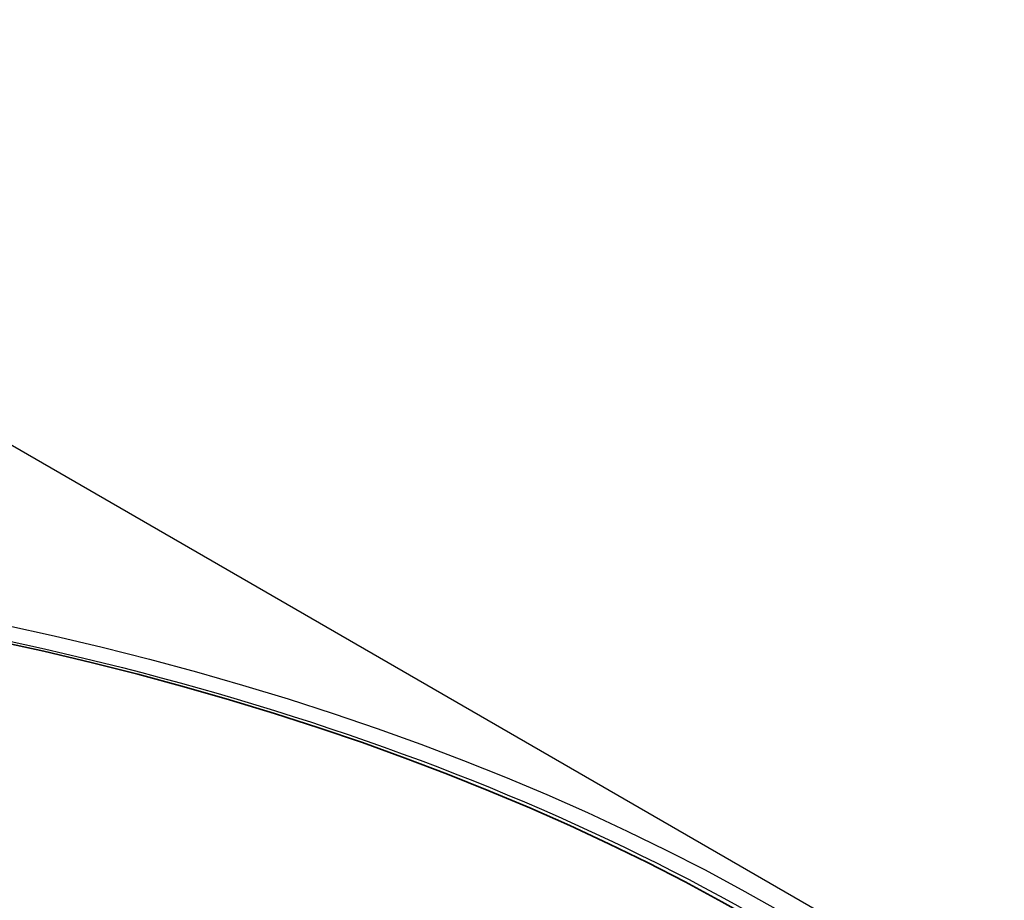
# Model space of a CAD drawing. Header units: millimetres. Extents: x -13716 to 13716, y -300 to 4365.
# Tile 16 of 30: x 2427 to 2444, y 1455 to 1471. Entities that reach past the tile are written whole.
import ezdxf

# ---------------------------------------------------------------- set-up
doc = ezdxf.new("R2010")
doc.units = ezdxf.units.MM
doc.header["$LTSCALE"] = 15
doc.layers.add('_Sichtbarkanten', color=7, linetype='Continuous', lineweight=25)
doc.layers.add('Sichtbar schmal (ISO)', color=7, linetype='Continuous', lineweight=35)

msp = doc.modelspace()

# ---------------------------------------------------------------- linework, layer by layer
at = {"layer": '_Sichtbarkanten'}
msp.add_line((2413.69, 1470.881), (2467.766, 1439.66), dxfattribs=at)
msp.add_ellipse((2413.686, 1439.658), major_axis=(37.75, 0), ratio=0.57735, dxfattribs=at)
msp.add_open_spline([(2376.236, 1440.464), (2376.42, 1442.771), (2377.241, 1445.057), (2380.073, 1449.375), (2382.096, 1451.406), (2387.144, 1455), (2390.175, 1456.562), (2396.928, 1459.053), (2400.65, 1459.981), (2408.408, 1461.113), (2412.442, 1461.316), (2420.417, 1460.977), (2424.357, 1460.435), (2431.746, 1458.66), (2435.193, 1457.427), (2441.249, 1454.39), (2443.856, 1452.586), (2447.957, 1448.585), (2449.453, 1446.389), (2450.762, 1442.908), (2451.039, 1441.689), (2451.136, 1440.464)], degree=3, knots=[4.064508, 4.064508, 4.064508, 4.064508, 4.380405, 4.380405, 4.699704, 4.699704, 5.020755, 5.020755, 5.341813, 5.341813, 5.662688, 5.662688, 5.983518, 5.983518, 6.304466, 6.304466, 6.625595, 6.625595, 6.946214, 6.946214, 7.113946, 7.113946, 7.113946, 7.113946], dxfattribs=at)
at = {"layer": 'Sichtbar schmal (ISO)'}
msp.add_ellipse((2413.686, 1439.658), major_axis=(-37.241, 0), ratio=0.57735, dxfattribs=at)

doc.saveas('drawing.dxf')
